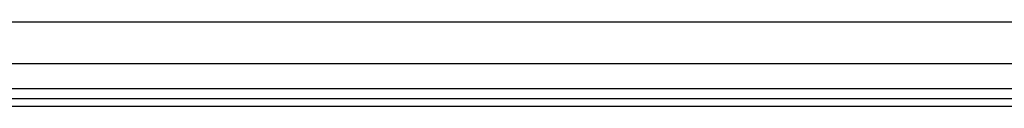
# Model space of a CAD drawing. Header units: inches. Extents: x 5 to 143, y 9 to 75.
# Tile 22 of 125: x 13.953 to 23.181, y 26.873 to 27.66. Entities that reach past the tile are written whole.
import ezdxf

# ---------------------------------------------------------------- set-up
doc = ezdxf.new("R2010")
doc.units = ezdxf.units.IN
doc.header["$MEASUREMENT"] = 0
doc.layers.add('Visible Edges(ANSI)', color=7, linetype='Continuous', lineweight=25)
doc.layers.add('Visible Tangent Edges(ANSI)', color=7, linetype='Continuous', lineweight=25)

msp = doc.modelspace()

# ---------------------------------------------------------------- linework, layer by layer
at = {"layer": 'Visible Edges(ANSI)'}
for p, q in [((5.6026, 27.6605), (33.7467, 27.6605)), ((33.7467, 27.2668), (5.6026, 27.2668)), ((34.4829, 26.9411), (4.8869, 26.9411)), ((4.8869, 26.8731), (34.4829, 26.8731))]:
    msp.add_line(p, q, dxfattribs=at)
at = {"layer": 'Visible Tangent Edges(ANSI)'}
msp.add_line((34.4829, 27.0341), (4.8869, 27.0341), dxfattribs=at)

doc.saveas('drawing.dxf')
